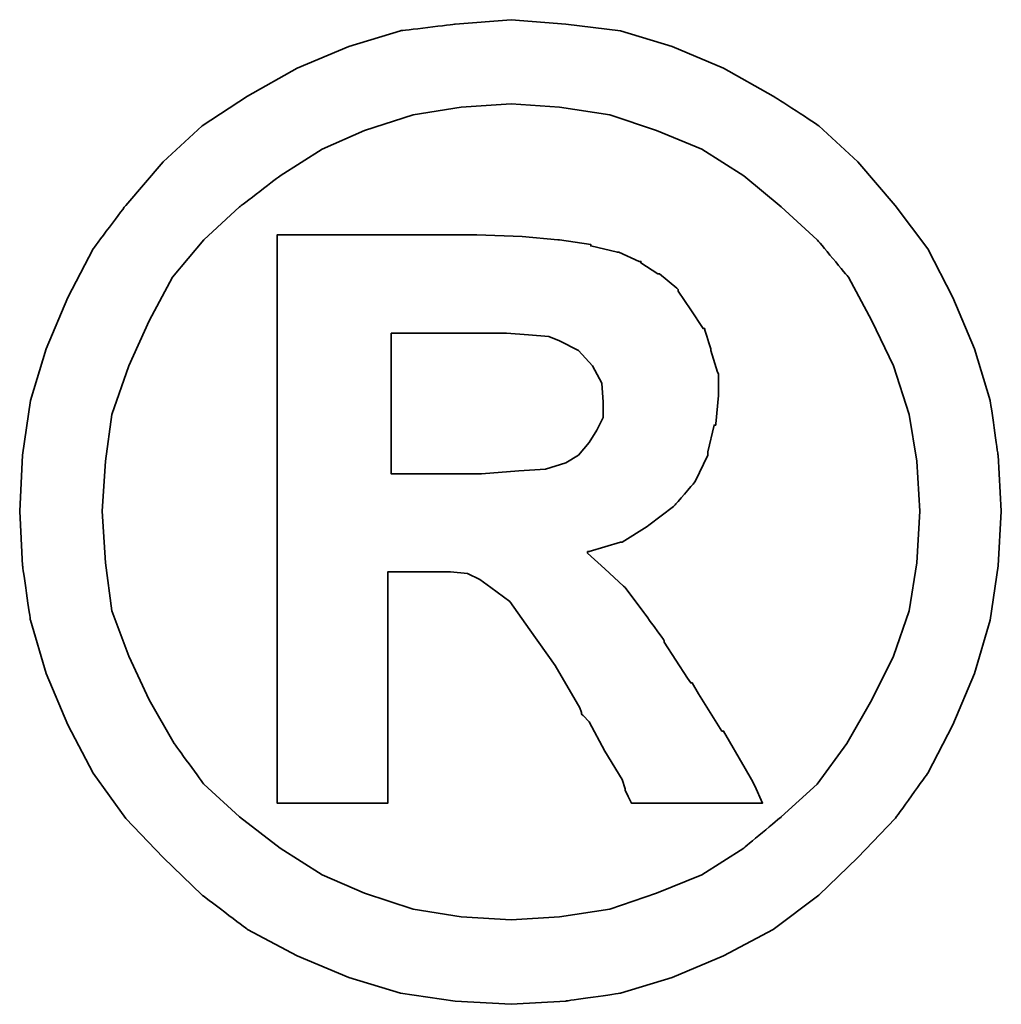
# Model space of a CAD drawing. Header units: millimetres. Extents: x 61 to 553, y 151 to 324.
# Tile 47 of 49: x 446.48 to 448.04, y 206.47 to 208.03. Entities that reach past the tile are written whole.
import ezdxf

# ---------------------------------------------------------------- set-up
doc = ezdxf.new("R2010")
doc.units = ezdxf.units.MM
doc.header["$LTSCALE"] = 0.15
doc.layers.add('DIM', color=4, linetype='CONTINUOUS')
doc.layers.add('layer 1', color=7, linetype='CONTINUOUS')

# ---------------------------------------------------------------- blocks, each defined once
blk = doc.blocks.new('TBI MOTION logo(完整正式版)')
at = {"layer": 'layer 1', "color": 22, "lineweight": 35}
for points, knots in [([(81.20634, 4.98624), (81.20634, 4.98624), (81.18649, 5.32862), (81.18649, 5.32862), (81.18649, 5.32862), (81.18649, 5.32862), (81.13886, 5.66206), (81.13886, 5.66206), (81.13886, 5.66206), (81.13886, 5.66206), (81.04359, 5.97764), (81.04359, 5.97764), (81.04359, 5.97764), (81.04359, 5.97764), (80.91061, 6.29124), (80.91061, 6.29124), (80.91061, 6.29124), (80.91061, 6.29124), (80.75778, 6.58697), (80.75778, 6.58697), (80.75778, 6.58697), (80.75778, 6.58697), (80.5593, 6.85294), (80.5593, 6.85294), (80.5593, 6.85294), (80.5593, 6.85294), (80.33105, 7.1189), (80.33105, 7.1189), (80.33105, 7.1189), (80.33105, 7.1189), (80.09287, 7.33921), (80.09287, 7.33921), (80.09287, 7.33921), (80.09287, 7.33921), (79.815, 7.51982), (79.815, 7.51982), (79.815, 7.51982), (79.815, 7.51982), (79.51133, 7.69051), (79.51133, 7.69051), (79.51133, 7.69051), (79.51133, 7.69051), (79.19773, 7.8235), (79.19773, 7.8235), (79.19773, 7.8235), (79.19773, 7.8235), (78.88215, 7.91877), (78.88215, 7.91877), (78.88215, 7.91877), (78.88215, 7.91877), (78.54871, 7.95846), (78.54871, 7.95846), (78.54871, 7.95846), (78.54871, 7.95846), (78.21526, 7.98625), (78.21526, 7.98625), (78.21526, 7.98625), (78.21526, 7.98625), (77.87388, 7.95846), (77.87388, 7.95846), (77.87388, 7.95846), (77.87388, 7.95846), (77.54044, 7.91877), (77.54044, 7.91877), (77.54044, 7.91877), (77.54044, 7.91877), (77.22485, 7.8235), (77.22485, 7.8235), (77.22485, 7.8235), (77.22485, 7.8235), (76.91027, 7.69051), (76.91027, 7.69051), (76.91027, 7.69051), (76.91027, 7.69051), (76.6056, 7.51982), (76.6056, 7.51982), (76.6056, 7.51982), (76.6056, 7.51982), (76.32972, 7.33921), (76.32972, 7.33921), (76.32972, 7.33921), (76.32972, 7.33921), (76.09154, 7.1189), (76.09154, 7.1189), (76.09154, 7.1189), (76.09154, 7.1189), (75.86329, 6.85294), (75.86329, 6.85294), (75.86329, 6.85294), (75.86329, 6.85294), (75.66382, 6.58697), (75.66382, 6.58697), (75.66382, 6.58697), (75.66382, 6.58697), (75.51099, 6.29124), (75.51099, 6.29124), (75.51099, 6.29124), (75.51099, 6.29124), (75.37702, 5.97764), (75.37702, 5.97764), (75.37702, 5.97764), (75.37702, 5.97764), (75.28175, 5.66206), (75.28175, 5.66206), (75.28175, 5.66206), (75.28175, 5.66206), (75.23411, 5.32862), (75.23411, 5.32862), (75.23411, 5.32862), (75.23411, 5.32862), (75.21625, 4.98624), (75.21625, 4.98624), (75.21625, 4.98624), (75.21625, 4.98624), (75.23411, 4.6528), (75.23411, 4.6528), (75.23411, 4.6528), (75.23411, 4.6528), (75.28175, 4.32035), (75.28175, 4.32035), (75.28175, 4.32035), (75.28175, 4.32035), (75.37702, 3.99583), (75.37702, 3.99583), (75.37702, 3.99583), (75.37702, 3.99583), (75.51099, 3.68224), (75.51099, 3.68224), (75.51099, 3.68224), (75.51099, 3.68224), (75.66382, 3.38749), (75.66382, 3.38749), (75.66382, 3.38749), (75.66382, 3.38749), (75.86329, 3.10963), (75.86329, 3.10963), (75.86329, 3.10963), (75.86329, 3.10963), (76.09154, 2.87145), (76.09154, 2.87145), (76.09154, 2.87145), (76.09154, 2.87145), (76.32972, 2.6432), (76.32972, 2.6432), (76.32972, 2.6432), (76.32972, 2.6432), (76.6056, 2.43381), (76.6056, 2.43381), (76.6056, 2.43381), (76.6056, 2.43381), (76.91027, 2.27205), (76.91027, 2.27205), (76.91027, 2.27205), (76.91027, 2.27205), (77.22485, 2.13906), (77.22485, 2.13906), (77.22485, 2.13906), (77.22485, 2.13906), (77.54044, 2.0438), (77.54044, 2.0438), (77.54044, 2.0438), (77.54044, 2.0438), (77.87388, 1.99616), (77.87388, 1.99616), (77.87388, 1.99616), (77.87388, 1.99616), (78.21526, 1.97631), (78.21526, 1.97631), (78.21526, 1.97631), (78.21526, 1.97631), (78.54871, 1.99616), (78.54871, 1.99616), (78.54871, 1.99616), (78.54871, 1.99616), (78.88215, 2.0438), (78.88215, 2.0438), (78.88215, 2.0438), (78.88215, 2.0438), (79.19773, 2.13906), (79.19773, 2.13906), (79.19773, 2.13906), (79.19773, 2.13906), (79.51133, 2.27205), (79.51133, 2.27205), (79.51133, 2.27205), (79.51133, 2.27205), (79.815, 2.43381), (79.815, 2.43381), (79.815, 2.43381), (79.815, 2.43381), (80.09287, 2.6432), (80.09287, 2.6432), (80.09287, 2.6432), (80.09287, 2.6432), (80.33105, 2.87145), (80.33105, 2.87145), (80.33105, 2.87145), (80.33105, 2.87145), (80.5593, 3.10963), (80.5593, 3.10963), (80.5593, 3.10963), (80.5593, 3.10963), (80.75778, 3.38749), (80.75778, 3.38749), (80.75778, 3.38749), (80.75778, 3.38749), (80.91061, 3.68224), (80.91061, 3.68224), (80.91061, 3.68224), (80.91061, 3.68224), (81.04359, 3.99583), (81.04359, 3.99583), (81.04359, 3.99583), (81.04359, 3.99583), (81.13886, 4.32035), (81.13886, 4.32035), (81.13886, 4.32035), (81.13886, 4.32035), (81.18649, 4.6528), (81.18649, 4.6528), (81.18649, 4.6528), (81.18649, 4.6528), (81.20634, 4.98624), (81.20634, 4.98624)], [0, 0, 0, 0, 0.0178571, 0.0178571, 0.0178571, 0.0178572, 0.0357143, 0.0357143, 0.0357143, 0.0357143, 0.0535714, 0.0535714, 0.0535714, 0.0535714, 0.0714286, 0.0714286, 0.0714286, 0.0714286, 0.0892857, 0.0892857, 0.0892857, 0.0892857, 0.1071429, 0.1071429, 0.1071429, 0.1071429, 0.125, 0.125, 0.125, 0.125, 0.1428571, 0.1428571, 0.1428571, 0.1428572, 0.1607143, 0.1607143, 0.1607143, 0.1607143, 0.1785714, 0.1785714, 0.1785714, 0.1785714, 0.1964286, 0.1964286, 0.1964286, 0.1964286, 0.2142857, 0.2142857, 0.2142857, 0.2142857, 0.2321429, 0.2321429, 0.2321429, 0.2321429, 0.25, 0.25, 0.25, 0.25, 0.2678571, 0.2678571, 0.2678571, 0.2678572, 0.2857143, 0.2857143, 0.2857143, 0.2857143, 0.3035714, 0.3035714, 0.3035714, 0.3035714, 0.3214286, 0.3214286, 0.3214286, 0.3214286, 0.3392857, 0.3392857, 0.3392857, 0.3392857, 0.3571429, 0.3571429, 0.3571429, 0.3571429, 0.375, 0.375, 0.375, 0.375, 0.3928571, 0.3928571, 0.3928571, 0.3928572, 0.4107143, 0.4107143, 0.4107143, 0.4107143, 0.4285714, 0.4285714, 0.4285714, 0.4285714, 0.4464286, 0.4464286, 0.4464286, 0.4464286, 0.4642857, 0.4642857, 0.4642857, 0.4642857, 0.4821429, 0.4821429, 0.4821429, 0.4821429, 0.5, 0.5, 0.5, 0.5, 0.5178571, 0.5178571, 0.5178571, 0.5178572, 0.5357143, 0.5357143, 0.5357143, 0.5357143, 0.5535714, 0.5535714, 0.5535714, 0.5535714, 0.5714286, 0.5714286, 0.5714286, 0.5714286, 0.5892857, 0.5892857, 0.5892857, 0.5892857, 0.6071429, 0.6071429, 0.6071429, 0.6071429, 0.625, 0.625, 0.625, 0.625, 0.6428571, 0.6428571, 0.6428571, 0.6428572, 0.6607143, 0.6607143, 0.6607143, 0.6607143, 0.6785714, 0.6785714, 0.6785714, 0.6785714, 0.6964286, 0.6964286, 0.6964286, 0.6964286, 0.7142857, 0.7142857, 0.7142857, 0.7142857, 0.7321429, 0.7321429, 0.7321429, 0.7321429, 0.75, 0.75, 0.75, 0.75, 0.7678571, 0.7678571, 0.7678571, 0.7678572, 0.7857143, 0.7857143, 0.7857143, 0.7857143, 0.8035714, 0.8035714, 0.8035714, 0.8035714, 0.8214286, 0.8214286, 0.8214286, 0.8214286, 0.8392857, 0.8392857, 0.8392857, 0.8392857, 0.8571429, 0.8571429, 0.8571429, 0.8571429, 0.875, 0.875, 0.875, 0.875, 0.8928571, 0.8928571, 0.8928571, 0.8928572, 0.9107143, 0.9107143, 0.9107143, 0.9107143, 0.9285714, 0.9285714, 0.9285714, 0.9285714, 0.9464286, 0.9464286, 0.9464286, 0.9464286, 0.9642857, 0.9642857, 0.9642857, 0.9642857, 0.9821429, 0.9821429, 0.9821429, 0.9821429, 1, 1, 1, 1]), ([(80.71014, 4.98624), (80.71014, 4.98624), (80.69129, 5.29091), (80.69129, 5.29091), (80.69129, 5.29091), (80.69129, 5.29091), (80.64464, 5.57672), (80.64464, 5.57672), (80.64464, 5.57672), (80.64464, 5.57672), (80.54937, 5.87245), (80.54937, 5.87245), (80.54937, 5.87245), (80.54937, 5.87245), (80.41639, 6.14833), (80.41639, 6.14833), (80.41639, 6.14833), (80.41639, 6.14833), (80.27349, 6.41429), (80.27349, 6.41429), (80.27349, 6.41429), (80.27349, 6.41429), (80.08295, 6.64255), (80.08295, 6.64255), (80.08295, 6.64255), (80.08295, 6.64255), (79.86264, 6.84301), (79.86264, 6.84301), (79.86264, 6.84301), (79.86264, 6.84301), (79.63439, 7.03355), (79.63439, 7.03355), (79.63439, 7.03355), (79.63439, 7.03355), (79.37835, 7.1963), (79.37835, 7.1963), (79.37835, 7.1963), (79.37835, 7.1963), (79.10246, 7.30944), (79.10246, 7.30944), (79.10246, 7.30944), (79.10246, 7.30944), (78.81665, 7.40471), (78.81665, 7.40471), (78.81665, 7.40471), (78.81665, 7.40471), (78.511, 7.45234), (78.511, 7.45234), (78.511, 7.45234), (78.511, 7.45234), (78.21526, 7.47219), (78.21526, 7.47219), (78.21526, 7.47219), (78.21526, 7.47219), (77.9106, 7.45234), (77.9106, 7.45234), (77.9106, 7.45234), (77.9106, 7.45234), (77.61685, 7.40471), (77.61685, 7.40471), (77.61685, 7.40471), (77.61685, 7.40471), (77.32012, 7.30944), (77.32012, 7.30944), (77.32012, 7.30944), (77.32012, 7.30944), (77.06309, 7.1963), (77.06309, 7.1963), (77.06309, 7.1963), (77.06309, 7.1963), (76.80606, 7.03355), (76.80606, 7.03355), (76.80606, 7.03355), (76.80606, 7.03355), (76.55797, 6.84301), (76.55797, 6.84301), (76.55797, 6.84301), (76.55797, 6.84301), (76.34063, 6.64255), (76.34063, 6.64255), (76.34063, 6.64255), (76.34063, 6.64255), (76.1491, 6.41429), (76.1491, 6.41429), (76.1491, 6.41429), (76.1491, 6.41429), (76.0062, 6.14833), (76.0062, 6.14833), (76.0062, 6.14833), (76.0062, 6.14833), (75.88314, 5.87245), (75.88314, 5.87245), (75.88314, 5.87245), (75.88314, 5.87245), (75.77794, 5.57672), (75.77794, 5.57672), (75.77794, 5.57672), (75.77794, 5.57672), (75.73924, 5.29091), (75.73924, 5.29091), (75.73924, 5.29091), (75.73924, 5.29091), (75.72039, 4.98624), (75.72039, 4.98624), (75.72039, 4.98624), (75.72039, 4.98624), (75.73924, 4.67165), (75.73924, 4.67165), (75.73924, 4.67165), (75.73924, 4.67165), (75.77794, 4.37791), (75.77794, 4.37791), (75.77794, 4.37791), (75.77794, 4.37791), (75.88314, 4.10102), (75.88314, 4.10102), (75.88314, 4.10102), (75.88314, 4.10102), (76.0062, 3.83407), (76.0062, 3.83407), (76.0062, 3.83407), (76.0062, 3.83407), (76.15902, 3.56811), (76.15902, 3.56811), (76.15902, 3.56811), (76.15902, 3.56811), (76.34063, 3.32001), (76.34063, 3.32001), (76.34063, 3.32001), (76.34063, 3.32001), (76.55797, 3.11955), (76.55797, 3.11955), (76.55797, 3.11955), (76.55797, 3.11955), (76.80606, 2.92901), (76.80606, 2.92901), (76.80606, 2.92901), (76.80606, 2.92901), (77.06309, 2.76725), (77.06309, 2.76725), (77.06309, 2.76725), (77.06309, 2.76725), (77.32012, 2.65412), (77.32012, 2.65412), (77.32012, 2.65412), (77.32012, 2.65412), (77.61685, 2.55786), (77.61685, 2.55786), (77.61685, 2.55786), (77.61685, 2.55786), (77.9106, 2.51022), (77.9106, 2.51022), (77.9106, 2.51022), (77.9106, 2.51022), (78.21526, 2.49137), (78.21526, 2.49137), (78.21526, 2.49137), (78.21526, 2.49137), (78.511, 2.51022), (78.511, 2.51022), (78.511, 2.51022), (78.511, 2.51022), (78.81665, 2.55786), (78.81665, 2.55786), (78.81665, 2.55786), (78.81665, 2.55786), (79.10246, 2.65412), (79.10246, 2.65412), (79.10246, 2.65412), (79.10246, 2.65412), (79.37835, 2.76725), (79.37835, 2.76725), (79.37835, 2.76725), (79.37835, 2.76725), (79.63439, 2.92901), (79.63439, 2.92901), (79.63439, 2.92901), (79.63439, 2.92901), (79.86264, 3.11955), (79.86264, 3.11955), (79.86264, 3.11955), (79.86264, 3.11955), (80.08295, 3.32001), (80.08295, 3.32001), (80.08295, 3.32001), (80.08295, 3.32001), (80.26356, 3.56811), (80.26356, 3.56811), (80.26356, 3.56811), (80.26356, 3.56811), (80.41639, 3.83407), (80.41639, 3.83407), (80.41639, 3.83407), (80.41639, 3.83407), (80.54937, 4.10102), (80.54937, 4.10102), (80.54937, 4.10102), (80.54937, 4.10102), (80.64464, 4.37791), (80.64464, 4.37791), (80.64464, 4.37791), (80.64464, 4.37791), (80.69129, 4.67165), (80.69129, 4.67165), (80.69129, 4.67165), (80.69129, 4.67165), (80.71014, 4.98624), (80.71014, 4.98624)], [0, 0, 0, 0, 0.0192308, 0.0192308, 0.0192308, 0.0192308, 0.0384615, 0.0384615, 0.0384615, 0.0384615, 0.0576923, 0.0576923, 0.0576923, 0.0576923, 0.0769231, 0.0769231, 0.0769231, 0.0769231, 0.0961538, 0.0961538, 0.0961538, 0.0961539, 0.1153846, 0.1153846, 0.1153846, 0.1153846, 0.1346154, 0.1346154, 0.1346154, 0.1346154, 0.1538462, 0.1538462, 0.1538462, 0.1538462, 0.1730769, 0.1730769, 0.1730769, 0.1730769, 0.1923077, 0.1923077, 0.1923077, 0.1923077, 0.2115385, 0.2115385, 0.2115385, 0.2115385, 0.2307692, 0.2307692, 0.2307692, 0.2307692, 0.25, 0.25, 0.25, 0.25, 0.2692308, 0.2692308, 0.2692308, 0.2692308, 0.2884615, 0.2884615, 0.2884615, 0.2884615, 0.3076923, 0.3076923, 0.3076923, 0.3076923, 0.3269231, 0.3269231, 0.3269231, 0.3269231, 0.3461538, 0.3461538, 0.3461538, 0.3461539, 0.3653846, 0.3653846, 0.3653846, 0.3653846, 0.3846154, 0.3846154, 0.3846154, 0.3846154, 0.4038462, 0.4038462, 0.4038462, 0.4038462, 0.4230769, 0.4230769, 0.4230769, 0.4230769, 0.4423077, 0.4423077, 0.4423077, 0.4423077, 0.4615385, 0.4615385, 0.4615385, 0.4615385, 0.4807692, 0.4807692, 0.4807692, 0.4807692, 0.5, 0.5, 0.5, 0.5, 0.5192308, 0.5192308, 0.5192308, 0.5192308, 0.5384615, 0.5384615, 0.5384615, 0.5384615, 0.5576923, 0.5576923, 0.5576923, 0.5576923, 0.5769231, 0.5769231, 0.5769231, 0.5769231, 0.5961538, 0.5961538, 0.5961538, 0.5961539, 0.6153846, 0.6153846, 0.6153846, 0.6153846, 0.6346154, 0.6346154, 0.6346154, 0.6346154, 0.6538462, 0.6538462, 0.6538462, 0.6538462, 0.6730769, 0.6730769, 0.6730769, 0.6730769, 0.6923077, 0.6923077, 0.6923077, 0.6923077, 0.7115385, 0.7115385, 0.7115385, 0.7115385, 0.7307692, 0.7307692, 0.7307692, 0.7307692, 0.75, 0.75, 0.75, 0.75, 0.7692308, 0.7692308, 0.7692308, 0.7692308, 0.7884615, 0.7884615, 0.7884615, 0.7884615, 0.8076923, 0.8076923, 0.8076923, 0.8076923, 0.8269231, 0.8269231, 0.8269231, 0.8269231, 0.8461538, 0.8461538, 0.8461538, 0.8461539, 0.8653846, 0.8653846, 0.8653846, 0.8653846, 0.8846154, 0.8846154, 0.8846154, 0.8846154, 0.9038462, 0.9038462, 0.9038462, 0.9038462, 0.9230769, 0.9230769, 0.9230769, 0.9230769, 0.9423077, 0.9423077, 0.9423077, 0.9423077, 0.9615385, 0.9615385, 0.9615385, 0.9615385, 0.9807692, 0.9807692, 0.9807692, 0.9807692, 1, 1, 1, 1]), ([(76.78721, 3.2823), (76.78721, 3.2823), (76.78721, 3.32001), (76.78721, 3.32001), (76.78721, 3.32001), (76.78721, 3.32001), (76.78721, 3.42422), (76.78721, 3.42422), (76.78721, 3.42422), (76.78721, 3.42422), (76.78721, 3.59689), (76.78721, 3.59689), (76.78721, 3.59689), (76.78721, 3.59689), (76.78721, 3.80529), (76.78721, 3.80529), (76.78721, 3.80529), (76.78721, 3.80529), (76.78721, 4.0524), (76.78721, 4.0524), (76.78721, 4.0524), (76.78721, 4.0524), (76.78721, 4.32035), (76.78721, 4.32035), (76.78721, 4.32035), (76.78721, 4.32035), (76.78721, 4.92868), (76.78721, 4.92868), (76.78721, 4.92868), (76.78721, 4.92868), (76.78721, 5.53801), (76.78721, 5.53801), (76.78721, 5.53801), (76.78721, 5.53801), (76.78721, 5.82482), (76.78721, 5.82482), (76.78721, 5.82482), (76.78721, 5.82482), (76.78721, 6.07291), (76.78721, 6.07291), (76.78721, 6.07291), (76.78721, 6.07291), (76.78721, 6.30017), (76.78721, 6.30017), (76.78721, 6.30017), (76.78721, 6.30017), (76.78721, 6.45399), (76.78721, 6.45399), (76.78721, 6.45399), (76.78721, 6.45399), (76.78721, 6.5572), (76.78721, 6.5572), (76.78721, 6.5572), (76.78721, 6.5572), (76.78721, 6.59689), (76.78721, 6.59689), (76.78721, 6.59689), (76.78721, 6.59689), (76.78721, 6.67232), (76.78721, 6.67232), (76.78721, 6.67232), (76.78721, 6.67232), (76.8537, 6.67232), (76.8537, 6.67232), (76.8537, 6.67232), (76.8537, 6.67232), (76.87355, 6.67232), (76.87355, 6.67232), (76.87355, 6.67232), (76.87355, 6.67232), (76.91027, 6.67232), (76.91027, 6.67232), (76.91027, 6.67232), (76.91027, 6.67232), (77.04424, 6.67232), (77.04424, 6.67232), (77.04424, 6.67232), (77.04424, 6.67232), (77.22485, 6.67232), (77.22485, 6.67232), (77.22485, 6.67232), (77.22485, 6.67232), (77.43524, 6.67232), (77.43524, 6.67232), (77.43524, 6.67232), (77.43524, 6.67232), (77.65357, 6.67232), (77.65357, 6.67232), (77.65357, 6.67232), (77.65357, 6.67232), (77.82625, 6.67232), (77.82625, 6.67232), (77.82625, 6.67232), (77.82625, 6.67232), (77.94037, 6.67232), (77.94037, 6.67232), (77.94037, 6.67232), (77.94037, 6.67232), (77.97709, 6.67232), (77.97709, 6.67232), (77.97709, 6.67232), (77.97709, 6.67232), (77.99694, 6.67232), (77.99694, 6.67232), (77.99694, 6.67232), (77.99694, 6.67232), (78.00686, 6.67232), (78.00686, 6.67232), (78.00686, 6.67232), (78.00686, 6.67232), (78.28275, 6.6624), (78.28275, 6.6624), (78.28275, 6.6624), (78.28275, 6.6624), (78.50107, 6.64255), (78.50107, 6.64255), (78.50107, 6.64255), (78.50107, 6.64255), (78.511, 6.64255), (78.511, 6.64255), (78.511, 6.64255), (78.511, 6.64255), (78.70154, 6.61476), (78.70154, 6.61476), (78.70154, 6.61476), (78.70154, 6.61476), (78.70154, 6.60483), (78.70154, 6.60483), (78.70154, 6.60483), (78.70154, 6.60483), (78.86429, 6.56713), (78.86429, 6.56713), (78.86429, 6.56713), (78.86429, 6.56713), (78.87223, 6.56713), (78.87223, 6.56713), (78.87223, 6.56713), (78.87223, 6.56713), (78.99727, 6.51056), (78.99727, 6.51056), (78.99727, 6.51056), (78.99727, 6.51056), (79.00719, 6.51056), (79.00719, 6.51056), (79.00719, 6.51056), (79.00719, 6.51056), (79.00719, 6.50162), (79.00719, 6.50162), (79.00719, 6.50162), (79.00719, 6.50162), (79.1104, 6.43415), (79.1104, 6.43415), (79.1104, 6.43415), (79.1104, 6.43415), (79.12132, 6.43415), (79.12132, 6.43415), (79.12132, 6.43415), (79.12132, 6.43415), (79.22552, 6.34781), (79.22552, 6.34781), (79.22552, 6.34781), (79.22552, 6.34781), (79.23544, 6.33888), (79.23544, 6.33888), (79.23544, 6.33888), (79.23544, 6.33888), (79.23544, 6.32895), (79.23544, 6.32895), (79.23544, 6.32895), (79.23544, 6.32895), (79.31087, 6.21483), (79.31087, 6.21483), (79.31087, 6.21483), (79.31087, 6.21483), (79.38629, 6.1007), (79.38629, 6.1007), (79.38629, 6.1007), (79.38629, 6.1007), (79.3972, 6.1007), (79.3972, 6.1007), (79.3972, 6.1007), (79.3972, 6.1007), (79.3972, 6.09078), (79.3972, 6.09078), (79.3972, 6.09078), (79.3972, 6.09078), (79.43392, 5.97764), (79.43392, 5.97764), (79.43392, 5.97764), (79.43392, 5.97764), (79.43392, 5.96772), (79.43392, 5.96772), (79.43392, 5.96772), (79.43392, 5.96772), (79.47362, 5.83474), (79.47362, 5.83474), (79.47362, 5.83474), (79.47362, 5.83474), (79.48156, 5.82482), (79.48156, 5.82482), (79.48156, 5.82482), (79.48156, 5.82482), (79.48156, 5.69977), (79.48156, 5.69977), (79.48156, 5.69977), (79.48156, 5.69977), (79.48156, 5.69183), (79.48156, 5.69183), (79.48156, 5.69183), (79.48156, 5.69183), (79.4637, 5.51915), (79.4637, 5.51915), (79.4637, 5.51915), (79.4637, 5.51915), (79.4637, 5.51122), (79.4637, 5.51122), (79.4637, 5.51122), (79.4637, 5.51122), (79.45377, 5.51122), (79.45377, 5.51122), (79.45377, 5.51122), (79.45377, 5.51122), (79.41507, 5.34847), (79.41507, 5.34847), (79.41507, 5.34847), (79.41507, 5.34847), (79.41507, 5.33854), (79.41507, 5.33854), (79.41507, 5.33854), (79.41507, 5.33854), (79.41507, 5.32862), (79.41507, 5.32862), (79.41507, 5.32862), (79.41507, 5.32862), (79.33865, 5.16785), (79.33865, 5.16785), (79.33865, 5.16785), (79.33865, 5.16785), (79.33071, 5.15693), (79.33071, 5.15693), (79.33071, 5.15693), (79.33071, 5.15693), (79.2156, 5.02495), (79.2156, 5.02495), (79.2156, 5.02495), (79.2156, 5.02495), (79.20567, 5.01502), (79.20567, 5.01502), (79.20567, 5.01502), (79.20567, 5.01502), (79.05483, 4.89991), (79.05483, 4.89991), (79.05483, 4.89991), (79.05483, 4.89991), (79.04491, 4.89197), (79.04491, 4.89197), (79.04491, 4.89197), (79.04491, 4.89197), (78.89208, 4.7967), (78.89208, 4.7967), (78.89208, 4.7967), (78.89208, 4.7967), (78.88215, 4.7967), (78.88215, 4.7967), (78.88215, 4.7967), (78.88215, 4.7967), (78.69161, 4.73913), (78.69161, 4.73913), (78.69161, 4.73913), (78.69161, 4.73913), (78.68169, 4.73913), (78.68169, 4.73913), (78.68169, 4.73913), (78.68169, 4.73913), (78.68169, 4.72921), (78.68169, 4.72921), (78.68169, 4.72921), (78.68169, 4.72921), (78.78688, 4.63394), (78.78688, 4.63394), (78.78688, 4.63394), (78.78688, 4.63394), (78.902, 4.52875), (78.902, 4.52875), (78.902, 4.52875), (78.902, 4.52875), (78.91093, 4.52081), (78.91093, 4.52081), (78.91093, 4.52081), (78.91093, 4.52081), (79.02506, 4.36798), (79.02506, 4.36798), (79.02506, 4.36798), (79.02506, 4.36798), (79.1501, 4.1953), (79.1501, 4.1953), (79.1501, 4.1953), (79.1501, 4.1953), (79.1501, 4.18736), (79.1501, 4.18736), (79.1501, 4.18736), (79.1501, 4.18736), (79.29201, 3.96705), (79.29201, 3.96705), (79.29201, 3.96705), (79.29201, 3.96705), (79.31087, 3.93828), (79.31087, 3.93828), (79.31087, 3.93828), (79.31087, 3.93828), (79.32079, 3.93828), (79.32079, 3.93828), (79.32079, 3.93828), (79.32079, 3.93828), (79.3585, 3.87178), (79.3585, 3.87178), (79.3585, 3.87178), (79.3585, 3.87178), (79.50141, 3.64353), (79.50141, 3.64353), (79.50141, 3.64353), (79.50141, 3.64353), (79.51133, 3.64353), (79.51133, 3.64353), (79.51133, 3.64353), (79.51133, 3.64353), (79.64431, 3.41528), (79.64431, 3.41528), (79.64431, 3.41528), (79.64431, 3.41528), (79.68202, 3.3478), (79.68202, 3.3478), (79.68202, 3.3478), (79.68202, 3.3478), (79.70187, 3.31009), (79.70187, 3.31009), (79.70187, 3.31009), (79.70187, 3.31009), (79.7495, 3.2049), (79.7495, 3.2049), (79.7495, 3.2049), (79.7495, 3.2049), (79.64431, 3.2049), (79.64431, 3.2049), (79.64431, 3.2049), (79.64431, 3.2049), (79.62546, 3.2049), (79.62546, 3.2049), (79.62546, 3.2049), (79.62546, 3.2049), (79.53912, 3.2049), (79.53912, 3.2049), (79.53912, 3.2049), (79.53912, 3.2049), (79.31087, 3.2049), (79.31087, 3.2049), (79.31087, 3.2049), (79.31087, 3.2049), (79.08262, 3.2049), (79.08262, 3.2049), (79.08262, 3.2049), (79.08262, 3.2049), (79.00719, 3.2049), (79.00719, 3.2049), (79.00719, 3.2049), (79.00719, 3.2049), (78.98735, 3.2049), (78.98735, 3.2049), (78.98735, 3.2049), (78.98735, 3.2049), (78.94964, 3.2049), (78.94964, 3.2049), (78.94964, 3.2049), (78.94964, 3.2049), (78.92979, 3.24459), (78.92979, 3.24459), (78.92979, 3.24459), (78.92979, 3.24459), (78.91093, 3.2823), (78.91093, 3.2823), (78.91093, 3.2823), (78.91093, 3.2823), (78.91093, 3.29223), (78.91093, 3.29223), (78.91093, 3.29223), (78.91093, 3.29223), (78.89208, 3.3478), (78.89208, 3.3478), (78.89208, 3.3478), (78.89208, 3.3478), (78.78688, 3.52048), (78.78688, 3.52048), (78.78688, 3.52048), (78.78688, 3.52048), (78.69161, 3.7001), (78.69161, 3.7001), (78.69161, 3.7001), (78.69161, 3.7001), (78.6539, 3.7388), (78.6539, 3.7388), (78.6539, 3.7388), (78.6539, 3.7388), (78.64398, 3.74873), (78.64398, 3.74873), (78.64398, 3.74873), (78.64398, 3.74873), (78.64398, 3.75766), (78.64398, 3.75766), (78.64398, 3.75766), (78.64398, 3.75766), (78.63405, 3.78644), (78.63405, 3.78644), (78.63405, 3.78644), (78.63405, 3.78644), (78.48321, 4.04347), (78.48321, 4.04347), (78.48321, 4.04347), (78.48321, 4.04347), (78.33038, 4.2618), (78.33038, 4.2618), (78.33038, 4.2618), (78.33038, 4.2618), (78.20732, 4.43447), (78.20732, 4.43447), (78.20732, 4.43447), (78.20732, 4.43447), (78.09221, 4.52081), (78.09221, 4.52081), (78.09221, 4.52081), (78.09221, 4.52081), (78.02472, 4.56845), (78.02472, 4.56845), (78.02472, 4.56845), (78.02472, 4.56845), (77.9493, 4.60616), (77.9493, 4.60616), (77.9493, 4.60616), (77.9493, 4.60616), (77.8451, 4.61608), (77.8451, 4.61608), (77.8451, 4.61608), (77.8451, 4.61608), (77.71113, 4.61608), (77.71113, 4.61608), (77.71113, 4.61608), (77.71113, 4.61608), (77.69128, 4.61608), (77.69128, 4.61608), (77.69128, 4.61608), (77.69128, 4.61608), (77.67342, 4.61608), (77.67342, 4.61608), (77.67342, 4.61608), (77.67342, 4.61608), (77.5583, 4.61608), (77.5583, 4.61608), (77.5583, 4.61608), (77.5583, 4.61608), (77.46303, 4.61608), (77.46303, 4.61608), (77.46303, 4.61608), (77.46303, 4.61608), (77.46303, 4.54761), (77.46303, 4.54761), (77.46303, 4.54761), (77.46303, 4.54761), (77.46303, 4.47318), (77.46303, 4.47318), (77.46303, 4.47318), (77.46303, 4.47318), (77.46303, 4.24294), (77.46303, 4.24294), (77.46303, 4.24294), (77.46303, 4.24294), (77.46303, 3.99583), (77.46303, 3.99583), (77.46303, 3.99583), (77.46303, 3.99583), (77.46303, 3.72888), (77.46303, 3.72888), (77.46303, 3.72888), (77.46303, 3.72888), (77.46303, 3.51055), (77.46303, 3.51055), (77.46303, 3.51055), (77.46303, 3.51055), (77.46303, 3.42422), (77.46303, 3.42422), (77.46303, 3.42422), (77.46303, 3.42422), (77.46303, 3.35773), (77.46303, 3.35773), (77.46303, 3.35773), (77.46303, 3.35773), (77.46303, 3.30017), (77.46303, 3.30017), (77.46303, 3.30017), (77.46303, 3.30017), (77.46303, 3.2823), (77.46303, 3.2823), (77.46303, 3.2823), (77.46303, 3.2823), (77.46303, 3.2049), (77.46303, 3.2049), (77.46303, 3.2049), (77.46303, 3.2049), (77.39753, 3.2049), (77.39753, 3.2049), (77.39753, 3.2049), (77.39753, 3.2049), (77.37768, 3.2049), (77.37768, 3.2049), (77.37768, 3.2049), (77.37768, 3.2049), (77.32012, 3.2049), (77.32012, 3.2049), (77.32012, 3.2049), (77.32012, 3.2049), (77.12165, 3.2049), (77.12165, 3.2049), (77.12165, 3.2049), (77.12165, 3.2049), (76.94897, 3.2049), (76.94897, 3.2049), (76.94897, 3.2049), (76.94897, 3.2049), (76.8924, 3.2049), (76.8924, 3.2049), (76.8924, 3.2049), (76.8924, 3.2049), (76.8537, 3.2049), (76.8537, 3.2049), (76.8537, 3.2049), (76.8537, 3.2049), (76.78721, 3.2049), (76.78721, 3.2049), (76.78721, 3.2049), (76.78721, 3.2049), (76.78721, 3.2823), (76.78721, 3.2823)], [0, 0, 0, 0, 0.0074074, 0.0074074, 0.0074074, 0.0074074, 0.0148148, 0.0148148, 0.0148148, 0.0148148, 0.0222222, 0.0222222, 0.0222222, 0.0222222, 0.0296296, 0.0296296, 0.0296296, 0.0296296, 0.037037, 0.037037, 0.037037, 0.037037, 0.0444444, 0.0444444, 0.0444444, 0.0444445, 0.0518519, 0.0518519, 0.0518519, 0.0518519, 0.0592593, 0.0592593, 0.0592593, 0.0592593, 0.0666667, 0.0666667, 0.0666667, 0.0666667, 0.0740741, 0.0740741, 0.0740741, 0.0740741, 0.0814815, 0.0814815, 0.0814815, 0.0814815, 0.0888889, 0.0888889, 0.0888889, 0.0888889, 0.0962963, 0.0962963, 0.0962963, 0.0962963, 0.1037037, 0.1037037, 0.1037037, 0.1037037, 0.1111111, 0.1111111, 0.1111111, 0.1111111, 0.1185185, 0.1185185, 0.1185185, 0.1185185, 0.1259259, 0.1259259, 0.1259259, 0.1259259, 0.1333333, 0.1333333, 0.1333333, 0.1333333, 0.1407407, 0.1407407, 0.1407407, 0.1407408, 0.1481481, 0.1481481, 0.1481481, 0.1481482, 0.1555556, 0.1555556, 0.1555556, 0.1555556, 0.162963, 0.162963, 0.162963, 0.162963, 0.1703704, 0.1703704, 0.1703704, 0.1703704, 0.1777778, 0.1777778, 0.1777778, 0.1777778, 0.1851852, 0.1851852, 0.1851852, 0.1851852, 0.1925926, 0.1925926, 0.1925926, 0.1925926, 0.2, 0.2, 0.2, 0.2, 0.2074074, 0.2074074, 0.2074074, 0.2074074, 0.2148148, 0.2148148, 0.2148148, 0.2148148, 0.2222222, 0.2222222, 0.2222222, 0.2222222, 0.2296296, 0.2296296, 0.2296296, 0.2296296, 0.237037, 0.237037, 0.237037, 0.237037, 0.2444444, 0.2444444, 0.2444444, 0.2444445, 0.2518519, 0.2518519, 0.2518519, 0.2518519, 0.2592593, 0.2592593, 0.2592593, 0.2592593, 0.2666667, 0.2666667, 0.2666667, 0.2666667, 0.2740741, 0.2740741, 0.2740741, 0.2740741, 0.2814815, 0.2814815, 0.2814815, 0.2814815, 0.2888889, 0.2888889, 0.2888889, 0.2888889, 0.2962963, 0.2962963, 0.2962963, 0.2962963, 0.3037037, 0.3037037, 0.3037037, 0.3037037, 0.3111111, 0.3111111, 0.3111111, 0.3111111, 0.3185185, 0.3185185, 0.3185185, 0.3185185, 0.3259259, 0.3259259, 0.3259259, 0.3259259, 0.3333333, 0.3333333, 0.3333333, 0.3333333, 0.3407407, 0.3407407, 0.3407407, 0.3407408, 0.3481481, 0.3481481, 0.3481481, 0.3481482, 0.3555556, 0.3555556, 0.3555556, 0.3555556, 0.362963, 0.362963, 0.362963, 0.362963, 0.3703704, 0.3703704, 0.3703704, 0.3703704, 0.3777778, 0.3777778, 0.3777778, 0.3777778, 0.3851852, 0.3851852, 0.3851852, 0.3851852, 0.3925926, 0.3925926, 0.3925926, 0.3925926, 0.4, 0.4, 0.4, 0.4, 0.4074074, 0.4074074, 0.4074074, 0.4074074, 0.4148148, 0.4148148, 0.4148148, 0.4148148, 0.4222222, 0.4222222, 0.4222222, 0.4222222, 0.4296296, 0.4296296, 0.4296296, 0.4296296, 0.437037, 0.437037, 0.437037, 0.437037, 0.4444444, 0.4444444, 0.4444444, 0.4444445, 0.4518519, 0.4518519, 0.4518519, 0.4518519, 0.4592593, 0.4592593, 0.4592593, 0.4592593, 0.4666667, 0.4666667, 0.4666667, 0.4666667, 0.4740741, 0.4740741, 0.4740741, 0.4740741, 0.4814815, 0.4814815, 0.4814815, 0.4814815, 0.4888889, 0.4888889, 0.4888889, 0.4888889, 0.4962963, 0.4962963, 0.4962963, 0.4962963, 0.5037037, 0.5037037, 0.5037037, 0.5037037, 0.5111111, 0.5111111, 0.5111111, 0.5111111, 0.5185185, 0.5185185, 0.5185185, 0.5185185, 0.5259259, 0.5259259, 0.5259259, 0.5259259, 0.5333333, 0.5333333, 0.5333333, 0.5333333, 0.5407407, 0.5407407, 0.5407407, 0.5407408, 0.5481481, 0.5481481, 0.5481481, 0.5481482, 0.5555556, 0.5555556, 0.5555556, 0.5555556, 0.562963, 0.562963, 0.562963, 0.562963, 0.5703704, 0.5703704, 0.5703704, 0.5703704, 0.5777778, 0.5777778, 0.5777778, 0.5777778, 0.5851852, 0.5851852, 0.5851852, 0.5851852, 0.5925926, 0.5925926, 0.5925926, 0.5925926, 0.6, 0.6, 0.6, 0.6, 0.6074074, 0.6074074, 0.6074074, 0.6074074, 0.6148148, 0.6148148, 0.6148148, 0.6148148, 0.6222222, 0.6222222, 0.6222222, 0.6222222, 0.6296296, 0.6296296, 0.6296296, 0.6296296, 0.637037, 0.637037, 0.637037, 0.637037, 0.6444444, 0.6444444, 0.6444444, 0.6444445, 0.6518519, 0.6518519, 0.6518519, 0.6518519, 0.6592593, 0.6592593, 0.6592593, 0.6592593, 0.6666667, 0.6666667, 0.6666667, 0.6666667, 0.6740741, 0.6740741, 0.6740741, 0.6740741, 0.6814815, 0.6814815, 0.6814815, 0.6814815, 0.6888889, 0.6888889, 0.6888889, 0.6888889, 0.6962963, 0.6962963, 0.6962963, 0.6962963, 0.7037037, 0.7037037, 0.7037037, 0.7037037, 0.7111111, 0.7111111, 0.7111111, 0.7111111, 0.7185185, 0.7185185, 0.7185185, 0.7185185, 0.7259259, 0.7259259, 0.7259259, 0.7259259, 0.7333333, 0.7333333, 0.7333333, 0.7333333, 0.7407407, 0.7407407, 0.7407407, 0.7407408, 0.7481481, 0.7481481, 0.7481481, 0.7481482, 0.7555556, 0.7555556, 0.7555556, 0.7555556, 0.762963, 0.762963, 0.762963, 0.762963, 0.7703704, 0.7703704, 0.7703704, 0.7703704, 0.7777778, 0.7777778, 0.7777778, 0.7777778, 0.7851852, 0.7851852, 0.7851852, 0.7851852, 0.7925926, 0.7925926, 0.7925926, 0.7925926, 0.8, 0.8, 0.8, 0.8, 0.8074074, 0.8074074, 0.8074074, 0.8074074, 0.8148148, 0.8148148, 0.8148148, 0.8148148, 0.8222222, 0.8222222, 0.8222222, 0.8222222, 0.8296296, 0.8296296, 0.8296296, 0.8296296, 0.837037, 0.837037, 0.837037, 0.837037, 0.8444444, 0.8444444, 0.8444444, 0.8444445, 0.8518519, 0.8518519, 0.8518519, 0.8518519, 0.8592593, 0.8592593, 0.8592593, 0.8592593, 0.8666667, 0.8666667, 0.8666667, 0.8666667, 0.8740741, 0.8740741, 0.8740741, 0.8740741, 0.8814815, 0.8814815, 0.8814815, 0.8814815, 0.8888889, 0.8888889, 0.8888889, 0.8888889, 0.8962963, 0.8962963, 0.8962963, 0.8962963, 0.9037037, 0.9037037, 0.9037037, 0.9037037, 0.9111111, 0.9111111, 0.9111111, 0.9111111, 0.9185185, 0.9185185, 0.9185185, 0.9185185, 0.9259259, 0.9259259, 0.9259259, 0.9259259, 0.9333333, 0.9333333, 0.9333333, 0.9333333, 0.9407407, 0.9407407, 0.9407407, 0.9407408, 0.9481481, 0.9481481, 0.9481481, 0.9481482, 0.9555556, 0.9555556, 0.9555556, 0.9555556, 0.962963, 0.962963, 0.962963, 0.962963, 0.9703704, 0.9703704, 0.9703704, 0.9703704, 0.9777778, 0.9777778, 0.9777778, 0.9777778, 0.9851852, 0.9851852, 0.9851852, 0.9851852, 0.9925926, 0.9925926, 0.9925926, 0.9925926, 1, 1, 1, 1]), ([(77.48288, 6.07291), (77.48288, 6.07291), (77.48288, 5.99551), (77.48288, 5.99551), (77.48288, 5.99551), (77.48288, 5.99551), (77.48288, 5.82482), (77.48288, 5.82482), (77.48288, 5.82482), (77.48288, 5.82482), (77.48288, 5.63328), (77.48288, 5.63328), (77.48288, 5.63328), (77.48288, 5.63328), (77.48288, 5.46358), (77.48288, 5.46358), (77.48288, 5.46358), (77.48288, 5.46358), (77.48288, 5.29091), (77.48288, 5.29091), (77.48288, 5.29091), (77.48288, 5.29091), (77.48288, 5.21449), (77.48288, 5.21449), (77.48288, 5.21449), (77.48288, 5.21449), (77.50074, 5.21449), (77.50074, 5.21449), (77.50074, 5.21449), (77.50074, 5.21449), (77.71113, 5.21449), (77.71113, 5.21449), (77.71113, 5.21449), (77.71113, 5.21449), (77.94037, 5.21449), (77.94037, 5.21449), (77.94037, 5.21449), (77.94037, 5.21449), (78.01579, 5.21449), (78.01579, 5.21449), (78.01579, 5.21449), (78.01579, 5.21449), (78.03465, 5.21449), (78.03465, 5.21449), (78.03465, 5.21449), (78.03465, 5.21449), (78.2629, 5.23335), (78.2629, 5.23335), (78.2629, 5.23335), (78.2629, 5.23335), (78.42565, 5.24327), (78.42565, 5.24327), (78.42565, 5.24327), (78.42565, 5.24327), (78.54871, 5.28098), (78.54871, 5.28098), (78.54871, 5.28098), (78.54871, 5.28098), (78.62611, 5.32862), (78.62611, 5.32862), (78.62611, 5.32862), (78.62611, 5.32862), (78.69161, 5.40503), (78.69161, 5.40503), (78.69161, 5.40503), (78.69161, 5.40503), (78.73925, 5.48145), (78.73925, 5.48145), (78.73925, 5.48145), (78.73925, 5.48145), (78.77696, 5.55885), (78.77696, 5.55885), (78.77696, 5.55885), (78.77696, 5.55885), (78.77696, 5.65214), (78.77696, 5.65214), (78.77696, 5.65214), (78.77696, 5.65214), (78.76902, 5.76726), (78.76902, 5.76726), (78.76902, 5.76726), (78.76902, 5.76726), (78.71146, 5.87245), (78.71146, 5.87245), (78.71146, 5.87245), (78.71146, 5.87245), (78.62611, 5.96772), (78.62611, 5.96772), (78.62611, 5.96772), (78.62611, 5.96772), (78.511, 6.02528), (78.511, 6.02528), (78.511, 6.02528), (78.511, 6.02528), (78.44451, 6.05306), (78.44451, 6.05306), (78.44451, 6.05306), (78.44451, 6.05306), (78.32046, 6.06299), (78.32046, 6.06299), (78.32046, 6.06299), (78.32046, 6.06299), (78.18748, 6.07291), (78.18748, 6.07291), (78.18748, 6.07291), (78.18748, 6.07291), (77.99694, 6.07291), (77.99694, 6.07291), (77.99694, 6.07291), (77.99694, 6.07291), (77.97709, 6.07291), (77.97709, 6.07291), (77.97709, 6.07291), (77.97709, 6.07291), (77.90167, 6.07291), (77.90167, 6.07291), (77.90167, 6.07291), (77.90167, 6.07291), (77.69128, 6.07291), (77.69128, 6.07291), (77.69128, 6.07291), (77.69128, 6.07291), (77.50074, 6.07291), (77.50074, 6.07291), (77.50074, 6.07291), (77.50074, 6.07291), (77.48288, 6.07291), (77.48288, 6.07291)], [0, 0, 0, 0, 0.03125, 0.03125, 0.03125, 0.03125, 0.0625, 0.0625, 0.0625, 0.0625, 0.09375, 0.09375, 0.09375, 0.09375, 0.125, 0.125, 0.125, 0.125, 0.15625, 0.15625, 0.15625, 0.15625, 0.1875, 0.1875, 0.1875, 0.1875, 0.21875, 0.21875, 0.21875, 0.21875, 0.25, 0.25, 0.25, 0.25, 0.28125, 0.28125, 0.28125, 0.28125, 0.3125, 0.3125, 0.3125, 0.3125, 0.34375, 0.34375, 0.34375, 0.34375, 0.375, 0.375, 0.375, 0.375, 0.40625, 0.40625, 0.40625, 0.40625, 0.4375, 0.4375, 0.4375, 0.4375, 0.46875, 0.46875, 0.46875, 0.46875, 0.5, 0.5, 0.5, 0.5, 0.53125, 0.53125, 0.53125, 0.53125, 0.5625, 0.5625, 0.5625, 0.5625, 0.59375, 0.59375, 0.59375, 0.59375, 0.625, 0.625, 0.625, 0.625, 0.65625, 0.65625, 0.65625, 0.65625, 0.6875, 0.6875, 0.6875, 0.6875, 0.71875, 0.71875, 0.71875, 0.71875, 0.75, 0.75, 0.75, 0.75, 0.78125, 0.78125, 0.78125, 0.78125, 0.8125, 0.8125, 0.8125, 0.8125, 0.84375, 0.84375, 0.84375, 0.84375, 0.875, 0.875, 0.875, 0.875, 0.90625, 0.90625, 0.90625, 0.90625, 0.9375, 0.9375, 0.9375, 0.9375, 0.96875, 0.96875, 0.96875, 0.96875, 1, 1, 1, 1])]:
    blk.add_open_spline(points, degree=3, knots=knots, dxfattribs=at)

msp = doc.modelspace()

# ---------------------------------------------------------------- block references
at = {"layer": 'DIM', "color": 0, "xscale": 0.2606204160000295, "yscale": 0.2606204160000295, "zscale": 0.2606204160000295}
msp.add_blockref('TBI MOTION logo(完整正式版)', (426.8772, 205.9504), dxfattribs=at)

doc.saveas('drawing.dxf')
